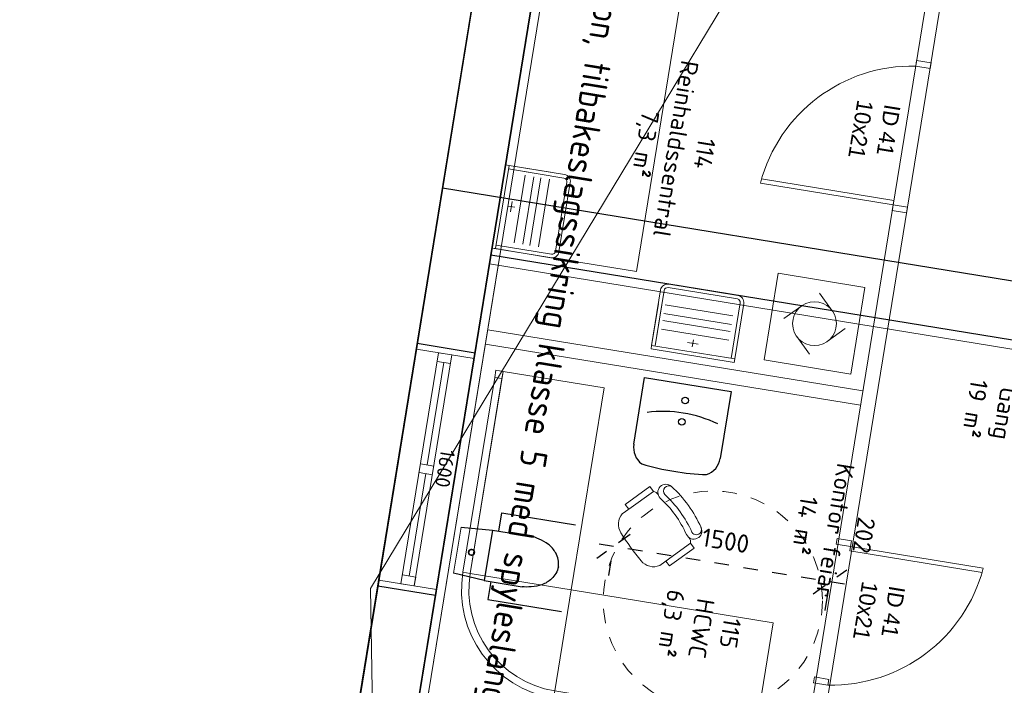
# Model space of a CAD drawing. Header units: metres. Extents: x 0 to 385757, y 0 to 6885278.
# Tile 61 of 108: x 308668.22 to 308674.96, y 6884465.52 to 6884470.07. Entities that reach past the tile are written whole.
import ezdxf
from ezdxf import colors
from ezdxf.entities.mleader import LeaderData, LeaderLine
from ezdxf.math import Vec2, Vec3

# ---------------------------------------------------------------- set-up
doc = ezdxf.new("R2010")
doc.units = ezdxf.units.M
doc.linetypes.add('HIDDEN', pattern=[0.375, 0.25, -0.125])
for name, color, linetype in [('1', 1, 'Continuous'), ('A315S', 150, 'Continuous'), ('Tekst', 250, 'Continuous')]:
    doc.layers.add(name, color=color, linetype=linetype)
for name, color, linetype, lineweight in [('315-Utstyr for sanitærinstallasjoner', 150, 'Continuous', 9), ('_Hjelpelinjer', 7, 'Continuous', 0), ('Doors', 5, 'Continuous', 20), ('Fittings_ Innréttingar', 8, 'Continuous', 15), ('inside wall', 1, 'Continuous', 20), ('K--DI---Høydekurve-KURVE', 8, 'Continuous', 9), ('Kvitevarer 2', 8, 'Continuous', 9), ('Skjulte linjer', 5, 'HIDDEN', 18), ('Windows', 7, 'Continuous', 20)]:
    doc.layers.add(name, color=color, linetype=linetype, lineweight=lineweight)
doc.layers.add('_Tiltak', color=1, linetype='Continuous', lineweight=0, true_color=0xff0000)
doc.styles.get("Standard").update_dxf_attribs({"font": 'isocpeur.ttf'})
doc.dimstyles.new('Civil Tools', dxfattribs={"dimtxt": 2.5, "dimasz": 3, "dimexe": 0, "dimexo": 0, "dimgap": 2, "dimtad": 1, "dimdec": 0, "dimzin": 0, "dimdsep": 46, "dimtxsty": 'Standard', "dimblk1": 'OBLIQUE', "dimblk2": 'OBLIQUE', "dimsah": 1, "dimtsz": 1.5, "dimcen": 4, "dimadec": 0, "dimazin": 0, "dimtfac": 1, "dimtdec": 4, "dimtix": 1, "dimtmove": 0, "dimatfit": 3, "dimfxl": 1, "dimtolj": 1, "dimtzin": 0, "dimarcsym": 0})
doc.dimstyles.new('GEIR', dxfattribs={"dimscale": 100, "dimtxt": 1.25, "dimasz": 2, "dimexe": 1, "dimexo": 2, "dimgap": 1, "dimtad": 1, "dimdec": 0, "dimzin": 0, "dimdsep": 46, "dimtxsty": 'Standard', "dimblk1": 'OBLIQUE', "dimblk2": 'OBLIQUE', "dimsah": 1, "dimcen": -2.5, "dimdle": 1, "dimclrd": 256, "dimclre": 256, "dimclrt": 256, "dimadec": 1, "dimazin": 0, "dimtfac": 1, "dimtdec": 0, "dimtmove": 2, "dimatfit": 3, "dimldrblk": 'OBLIQUE', "dimfxl": 1, "dimtolj": 1, "dimtzin": 0, "dimarcsym": 0})

# ---------------------------------------------------------------- blocks, each defined once
blk = doc.blocks.new('_Oblique')
at = {"color": 0, "linetype": 'ByBlock', "lineweight": -2}
blk.add_line((-0.5, -0.5), (0.5, 0.5), dxfattribs=at)
blk = doc.blocks.new('*D128')
at = {"layer": 'Defpoints', "color": 0, "transparency": 16777216}
for p in [(61769.5, 483186.4), (61769.5, 481686.4), (61769.5, 481686.4)]:
    blk.add_point(p, dxfattribs=at)
at = {"layer": 'Skjulte linjer', "lineweight": -2, "transparency": 16777216}
for p, q in [((61769.5, 483286.4), (61769.5, 481586.4)), ((61969.5, 483186.4), (61869.5, 483186.4)), ((61969.5, 481686.4), (61869.5, 481686.4))]:
    blk.add_line(p, q, dxfattribs=at)
at = {"layer": 'Skjulte linjer', "lineweight": -2, "transparency": 16777216, "xscale": 200, "yscale": 200, "zscale": 200}
for p, rotation in [((61769.5, 483186.4), 90), ((61769.5, 481686.4), 270)]:
    blk.add_blockref('_Oblique', p, dxfattribs=dict(at, rotation=rotation))
at = {"layer": 'Skjulte linjer', "transparency": 16777216, "insert": (61607, 482436.4), "char_height": 125, "attachment_point": 5, "rotation": 90}
blk.add_mtext('\\A1;1500', dxfattribs=at)
blk = doc.blocks.new('KIT-H04')
for p, q in [((-288, 0), (288, 0)), ((-288, -24), (-288, 0)), ((288, 0), (288, -24)), ((-288, -24), (-288, -408)), ((288, -24), (-288, -24)), ((-264, -24), (-264, -408)), ((12, -60), (12, -108)), ((264, -408), (264, -24)), ((264, -24), (264, -312)), ((288, -24), (288, -312)), ((288, -408), (288, -24)), ((48, -84), (-24, -84)), ((-228, -144), (240, -144)), ((240, -204), (-228, -204)), ((-228, -252), (240, -252)), ((240, -312), (-228, -312)), ((-240, -432), (240, -432)), ((-240, -456), (240, -456))]:
    blk.add_line(p, q)
for centre, radius, start, end in [((-240, -408), 48, 180, 270), ((-240, -408), 24, 180, 270), ((240, -408), 24, 270, 0), ((240, -408), 48, 270, 0)]:
    blk.add_arc(centre, radius, start, end)
blk = doc.blocks.new('Vaskemaskin')
for p, q in [((600, 600), (0, 600)), ((0, 600), (0, 0)), ((600, 0), (600, 600)), ((406.1, 406.1), (300, 512.1)), ((193.9, 406.1), (87.9, 300)), ((406.1, 193.9), (512.1, 300)), ((193.9, 193.9), (300, 87.9)), ((0, 0), (600, 0))]:
    blk.add_line(p, q)
blk.add_circle((300, 300), 150)
blk = doc.blocks.new('Kjeller56456456')
for points in [[(6776.2, 495138.4), (28826.2, 495138.4), (28826.2, 480138.4), (6776.2, 480138.4)], [(7176.2, 494738.4), (28426.2, 494738.4), (28426.2, 480538.4), (7176.2, 480538.4)]]:
    blk.add_lwpolyline(points, close=True)
at = {"layer": '315-Utstyr for sanitærinstallasjoner'}
blk.add_lwpolyline([(7176.2, 480538.4), (12176.2, 480538.4), (12176.2, 481538.4), (7176.2, 481538.4)], close=True, dxfattribs=at)
at = {"layer": '315-Utstyr for sanitærinstallasjoner', "rotation": 180}
blk.add_blockref('KIT-H04', (11888.2, 480538.4), dxfattribs=at)
at = {"layer": '315-Utstyr for sanitærinstallasjoner', "width": 0.9}
blk.add_text('el-skap avlaupspumpestasjon, tilbakeslagssikring klasse 5 med spyleslange', height=180, dxfattribs=at).set_placement((7710, 480960))
blk = doc.blocks.new('A$C00400F56')
for p, q in [((50, 2150), (0, 2150)), ((0, 2150), (0, 2100)), ((1400, 2100), (0, 2100)), ((0, 2100), (0, 1400)), ((0, 2100), (50, 2100)), ((1400, 2150), (50, 2150)), ((50, 2150), (50, 2100)), ((50, 2100), (50, 2150)), ((50, 2100), (1400, 2100)), ((1400, 2150), (1400, 2100)), ((1400, 2100), (1400, 2150)), ((1400, 2100), (1400, 1400)), ((1400, 1400), (1400, 2100)), ((0, 1400), (1400, 1400)), ((1400, 1400), (2100, 1400)), ((1400, 0), (1400, 1400)), ((1400, 1400), (2100, 1400)), ((2100, 1400), (2100, 0)), ((2100, 1400), (2150, 1400)), ((2100, 50), (2100, 1400)), ((2100, 1400), (2150, 1400)), ((2150, 1400), (2150, 50)), ((763.2, 1129.1), (616.3, 982.1)), ((645.2, 953.2), (792.1, 1100.1)), ((830.6, 1138.6), (777.8, 1085.8)), ((616.3, 982.1), (645.2, 953.2)), ((1137.7, 829.1), (1085.6, 777)), ((1100.2, 791.6), (953.8, 645.3)), ((982.8, 616.3), (1129.7, 763.2)), ((953.8, 645.3), (982.8, 616.3)), ((2100, 50), (2150, 50)), ((2100, 0), (2100, 50)), ((2150, 50), (2100, 50)), ((2150, 50), (2150, 0)), ((2100, 0), (1400, 0)), ((2150, 0), (2100, 0))]:
    blk.add_line(p, q)
at = {"linetype": 'Continuous'}
for p, q in [((763.2, 1129.1), (792.1, 1100.1)), ((1100.6, 792.3), (1129.7, 763.2))]:
    blk.add_line(p, q, dxfattribs=at)
for centre, radius, start, end in [((1400, 1400), 750, 0, 90), ((1400, 1400), 700, 0, 90), ((1400, 1400), 700, 0, 90), ((700.1, 955.3), 54.9, 182.1618, 222.57171), ((955.9, 700.1), 54.9, 225.72261, 267.8382)]:
    blk.add_arc(centre, radius, start, end)
for centre, radius, start, end in [((887.3, 1043.7), 110.6, 49.0766, 120.83344), ((-131.5, -131.5), 1665.8, 40.9234, 49.0766), ((1043.7, 887.3), 110.6, 328.25658, 40.9234), ((637.1, 867.7), 55.3, 35.24779, 215.10116), ((625.5, 850), 36.2, 40.08724, 205.32125), ((1437.7, 1411.6), 912.7, 214.12864, 223.84333), ((1292.4, 1292.4), 836.2, 213.08993, 236.91007), ((1295.8, 1290.8), 766.3, 213.01124, 236.98876), ((1411.6, 1437.7), 912.7, 226.15667, 235.87136), ((867.7, 637), 55.3, 234.89884, 54.75221), ((855.7, 621.3), 35.2, 229.91276, 49.91276)]:
    blk.add_arc(centre, radius, start, end, dxfattribs=at)
blk = doc.blocks.new('Innedør')
at = {"layer": 'Doors', "color": 5}
for p, q in [((-256423.6, -97064.4), (-256423.6, -97024.4)), ((-256423.6, -97024.4), (-256323.6, -97024.4)), ((-256323.6, -97024.4), (-256323.6, -97064.4)), ((-256323.6, -97064.4), (-256423.6, -97064.4)), ((-257243, -97854.4), (-256423.6, -97854.4)), ((-256423.6, -97854.4), (-256423.6, -97884.4)), ((-256423.6, -97884.4), (-257243.6, -97884.4)), ((-256323.6, -97884.4), (-256423.6, -97884.4)), ((-256423.6, -97884.4), (-256423.6, -97924.4)), ((-256423.6, -97924.4), (-256323.6, -97924.4)), ((-256323.6, -97924.4), (-256323.6, -97884.4))]:
    blk.add_line(p, q, dxfattribs=at)
blk.add_arc((-256362.7, -97903.4), 881.1, 93.96337, 178.76448, dxfattribs=at)
blk = doc.blocks.new('Topetasje454466646')
for p, q in [((101447.5, 501736), (101447.5, 480138.4)), ((101847.5, 501336), (101847.5, 480538.4)), ((101447.5, 480538.4), (118447.5, 480538.4)), ((101447.5, 480138.4), (118447.5, 480138.4))]:
    blk.add_line(p, q)
at = {"layer": 'inside wall'}
for p, q in [((101907.5, 487098.1), (101907.5, 480538.4)), ((101907.5, 480598.4), (118447.5, 480598.4))]:
    blk.add_line(p, q, dxfattribs=at)
at = {"layer": 'Windows', "color": 7, "lineweight": -2}
for p, q in [((102522.4, 480138.4), (102522.4, 480538.4)), ((104202.4, 480138.4), (104202.4, 480538.4))]:
    blk.add_line(p, q, dxfattribs=at)
at = {"layer": 'Windows'}
for p, q in [((102522.4, 480538.4), (104202.4, 480538.4)), ((102562.4, 480138.4), (102562.4, 480538.4)), ((104162.4, 480138.4), (104162.4, 480538.4)), ((104162.4, 480384.4), (102562.4, 480384.4)), ((102562.4, 480384.4), (102562.4, 480292.4)), ((102622.9, 480384.4), (102622.9, 480292.4)), ((103332.2, 480384.4), (103332.2, 480292.4)), ((103392.7, 480292.4), (103392.7, 480384.4)), ((104101.9, 480384.4), (104101.9, 480292.4)), ((104162.4, 480384.4), (104101.9, 480384.4)), ((104101.9, 480384.4), (104162.4, 480384.4)), ((104162.4, 480292.4), (104162.4, 480384.4)), ((103332.2, 480338.4), (102622.9, 480338.4)), ((104101.9, 480338.4), (103392.7, 480338.4)), ((102562.4, 480292.4), (104162.4, 480292.4)), ((102522.4, 480138.4), (104202.4, 480138.4))]:
    blk.add_line(p, q, dxfattribs=at)
at = {"layer": 'Doors', "xscale": -1, "rotation": 180}
blk.add_blockref('Innedør', (361241, 387304.1), dxfattribs=at)
at = {"layer": 'Fittings_ Innréttingar', "xscale": -1, "rotation": 180}
blk.add_blockref('A$C00400F56', (102617.4, 482848.4), dxfattribs=at)
at = {"layer": 'Tekst', "insert": (102751.2, 483425.4), "char_height": 120, "attachment_point": 1}
blk.add_mtext_dynamic_manual_height_columns('\\pxqc;202\\PKontor feiar\\P14 m{\\H1.08333x;²}', width=1149.987, gutter_width=500, heights=[0], dxfattribs=at)
at = {"layer": 'Windows', "insert": (103207.4, 480513.4), "char_height": 100, "attachment_point": 1}
blk.add_mtext_dynamic_manual_height_columns('1600', width=10, gutter_width=500, heights=[0], dxfattribs=at)
blk = doc.blocks.new('*D137')
at = {"layer": '_Hjelpelinjer', "color": 0, "linetype": 'Continuous', "lineweight": -2, "transparency": 16777216}
for p, q in [((308693.2273, 6884473.6305), (308693.2273, 6884475.4555)), ((308693.5633, 6884473.0305), (308693.2273, 6884473.6305)), ((308693.5633, 6884472.4034), (308693.5633, 6884473.0305))]:
    blk.add_line(p, q, dxfattribs=at)
at = {"layer": 'Defpoints', "color": 0, "linetype": 'Continuous', "transparency": 16777216}
for p in [(308693.2273, 6884474.2305), (308693.5633, 6884472.4034), (0, 0)]:
    blk.add_point(p, dxfattribs=at)
at = {"layer": '_Hjelpelinjer', "color": 0, "linetype": 'Continuous', "transparency": 16777216, "insert": (308692.9023, 6884474.943), "char_height": 0.25, "attachment_point": 5, "rotation": 90}
blk.add_mtext('\\A1;308694', dxfattribs=at)
blk = doc.blocks.new('*D141')
at = {"layer": '_Hjelpelinjer', "color": 0, "linetype": 'Continuous', "lineweight": -2, "transparency": 16777216}
for p, q in [((308672.5269, 6884476.7765), (308672.5269, 6884478.5765)), ((308672.2466, 6884476.4752), (308672.5269, 6884476.7765)), ((308672.2466, 6884475.8752), (308672.2466, 6884476.4752))]:
    blk.add_line(p, q, dxfattribs=at)
at = {"layer": 'Defpoints', "color": 0, "linetype": 'Continuous', "transparency": 16777216}
for p in [(308672.5269, 6884477.3765), (308672.2466, 6884475.8752), (0, 0)]:
    blk.add_point(p, dxfattribs=at)
at = {"layer": '_Hjelpelinjer', "color": 0, "linetype": 'Continuous', "transparency": 16777216, "insert": (308672.2019, 6884478.0765), "char_height": 0.25, "attachment_point": 5, "rotation": 90}
blk.add_mtext('\\A1;308672', dxfattribs=at)
blk = doc.blocks.new('1Etasje')
for p, q in [((54889.2, 480538.4), (76539.2, 480538.4)), ((54489.2, 480138.4), (76539.2, 480138.4))]:
    blk.add_line(p, q)
at = {"layer": 'A315S', "ltscale": 2}
for p, q in [((60594.5, 482310.4), (61057.2, 482310.4)), ((60594.5, 481710.4), (60594.5, 482310.4)), ((61057.6, 481710.4), (60594.5, 481710.4)), ((61665.8, 480895.6), (61665.8, 481406.4)), ((62265.8, 480895.6), (62265.8, 481406.4)), ((61791.4, 480851.4), (61791.4, 481112.7)), ((62141.2, 480851.4), (62141.2, 481112.7)), ((61791.4, 480895.6), (61665.8, 480895.6)), ((62141.2, 480895.6), (62265.8, 480895.6)), ((61791.4, 480851.4), (62141.2, 480851.4)), ((61805.8, 480636.4), (61791.4, 480851.4)), ((62141.2, 480851.4), (62125.8, 480636.4))]:
    blk.add_line(p, q, dxfattribs=at)
at = {"layer": 'A315S'}
for centre in [(60705.1, 482010.4), (60852.2, 482010.4)]:
    blk.add_circle(centre, 22.5, dxfattribs=at)
at = {"layer": 'A315S', "ltscale": 2}
blk.add_circle((61964.8, 480733.9), 20, dxfattribs=at)
for centre, radius, start, end in [((61057.2, 482170.4), 140, 27.77631, 90), ((59787.6, 482041.6), 1407, 358.75599, 7.93062), ((59787.6, 481980.5), 1407, 352.06938, 1.24401), ((61057.2, 481851.6), 140, 270, 332.22369), ((61964.8, 480733.9), 20, 0, 180), ((61964.8, 480733.9), 20, 180, 0)]:
    blk.add_arc(centre, radius, start, end, dxfattribs=at)
at = {"layer": 'A315S'}
blk.add_arc((61664, 482011), 872, 163.64404, 196.35596, dxfattribs=at)
at = {"layer": 'A315S', "ltscale": 2}
for points in [[(61966.3, 481336.4), (61965.8, 481336.4), (61933.5, 481335.4), (61876.4, 481312), (61822.9, 481247.6), (61800.2, 481179.3), (61791.4, 481133.9), (61791.4, 481112.7)], [(61966.3, 481336.4), (61966.8, 481336.4), (61999.1, 481335.4), (62056.2, 481312), (62109.7, 481247.6), (62132.4, 481179.3), (62141.2, 481133.9), (62141.2, 481112.7)]]:
    blk.add_open_spline(points, degree=3, knots=[311.558662, 311.558662, 311.558662, 311.558662, 313.111189, 407.645373, 484.128037, 557.815825, 621.542482, 621.542482, 621.542482, 621.542482], dxfattribs=at)
at = {"layer": 'Doors', "color": 5}
for p, q in [((61509, 483286.4), (61509, 484206.4)), ((61539, 484203), (61539, 483286.4)), ((58155.3, 483298.4), (58195.3, 483298.4)), ((58155.3, 483298.4), (58155.3, 483198.4)), ((58195.3, 483298.4), (58195.3, 483198.4)), ((59195.3, 483298.4), (59155.3, 483298.4)), ((59155.3, 483298.4), (59155.3, 483198.4)), ((59195.3, 483198.4), (59195.3, 483298.4)), ((59195.3, 483298.4), (59195.3, 483198.4)), ((61469, 483286.4), (61469, 483186.4)), ((61509, 483286.4), (61469, 483286.4)), ((61469, 483186.4), (61469, 483286.4)), ((61539, 483286.4), (61509, 483286.4)), ((61509, 483186.4), (61509, 483286.4)), ((62429, 483186.4), (62429, 483286.4)), ((62429, 483286.4), (62469, 483286.4)), ((62469, 483186.4), (62469, 483286.4)), ((58195.3, 483198.4), (58155.3, 483198.4)), ((59125.3, 482281.8), (59125.3, 483198.4)), ((59125.3, 483198.4), (59155.3, 483198.4)), ((59155.3, 483198.4), (59155.3, 482278.4)), ((59155.3, 483198.4), (59195.3, 483198.4)), ((61469, 483186.4), (61509, 483186.4)), ((62469, 483186.4), (62429, 483186.4))]:
    blk.add_line(p, q, dxfattribs=at)
for centre, start, end in [((61405.2, 483137.2), 7.98257, 84.45519), ((59259.1, 483347.6), 187.98257, 264.45519)]:
    blk.add_arc(centre, 1074.2, start, end, dxfattribs=at)
at = {"layer": 'inside wall'}
for p, q in [((54949.2, 483298.4), (62969, 483298.4)), ((57549.2, 483198.4), (62969, 483198.4)), ((60444.5, 483198.4), (60444.5, 480598.4)), ((60544.5, 483198.4), (60544.5, 480598.4)), ((54949.2, 480598.4), (76139.2, 480598.4))]:
    blk.add_line(p, q, dxfattribs=at)
at = {"layer": 'Skjulte linjer'}
blk.add_circle((62025.8, 482416.4), 750, dxfattribs=at)
at = {"layer": 'Windows', "ltscale": 2}
blk.add_line((61805.8, 480636.4), (62125.8, 480636.4), dxfattribs=at)
at = {"layer": '315-Utstyr for sanitærinstallasjoner', "rotation": 270}
blk.add_blockref('KIT-H04', (60394.5, 482010.4), dxfattribs=at)
at = {"layer": 'Kvitevarer 2', "color": 3, "rotation": 180}
blk.add_blockref('Vaskemaskin', (60344.5, 483098.4), dxfattribs=at)
at = {"layer": 'Doors', "color": 5, "char_height": 110, "attachment_point": 1}
for s, insert, width in [('\\fComic Sans MS|b0|i0;ID 41', (61726, 483701.8), 444.552), ('\\fComic Sans MS|b0|i0;10x21', (61726, 483513.5), 286.702), ('\\fComic Sans MS|b0|i0;ID 41', (58482, 483140.8), 444.552), ('\\fComic Sans MS|b0|i0;10x21', (58482, 482952.4), 286.702)]:
    blk.add_mtext(s, dxfattribs=dict(at, insert=insert, width=width))
at = {"layer": 'Tekst', "char_height": 120, "attachment_point": 1}
for s, width, insert in [('\\pxqc;112\\PGang\\P19 m{\\H1.08333x;²}', 944.444, (59970, 484445.4)), ('\\pxqc;115\\PHCWC\\P6,3 m{\\H1.08333x;²}', 788.826, (61831.1, 482630)), ('\\pxqc;114\\PReinhaldssentral\\P7,3 m{\\H1.08333x;²}', 1456.87, (58290, 481930))]:
    blk.add_mtext_dynamic_manual_height_columns(s, width=width, gutter_width=500, heights=[0], dxfattribs=dict(at, insert=insert))
at = {"layer": 'Skjulte linjer'}
dim = blk.add_linear_dim(base=(61769.5, 481686.4), p1=(61769.5, 483186.4), p2=(61769.5, 481686.4), angle=270, dimstyle='GEIR', dxfattribs=at)
dim.commit()
dim.dimension.update_dxf_attribs({"geometry": '*D128', "text_midpoint": (61607, 482436.4)})

msp = doc.modelspace()

# ---------------------------------------------------------------- linework, layer by layer
at = {"layer": 'K--DI---Høydekurve-KURVE', "elevation": 2, "flags": 128}
msp.add_lwpolyline([(308689.86, 6884449.28), (308689.63, 6884449.56), (308687.9, 6884450.23), (308686.43, 6884449.89), (308684.88, 6884449.87), (308684.37, 6884450.77), (308678.05, 6884451.61), (308676.75, 6884452.28), (308670.7, 6884461.34), (308670.62, 6884466.18), (308675.06, 6884473.52), (308675.46, 6884474.69), (308675.52, 6884475.45), (308674.52, 6884476.4), (308673.96, 6884477.27), (308673.83, 6884478.81), (308673.23, 6884480.61), (308673.02, 6884482.52)], dxfattribs=at)

# ---------------------------------------------------------------- block references
at = {"layer": '1', "color": 253}
for name, p, xscale, yscale, zscale, rotation in [('1Etasje', (308206.7897, 6884604.8634, 5.05), 0.0009999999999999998, 0.0009999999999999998, 0.0009999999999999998, 260.7496424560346), ('Topetasje454466646', (308213.5263, 6884646.2268, 8.85), 0.001, 0.001, 0.001, 260.7496424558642)]:
    msp.add_blockref(name, p, dxfattribs=dict(at, xscale=xscale, yscale=yscale, zscale=zscale, rotation=rotation))
at = {"layer": '1', "xscale": 0.0009999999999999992, "yscale": 0.0009999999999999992, "zscale": 0.0009999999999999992, "rotation": 260.7496426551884}
msp.add_blockref('Kjeller56456456', (308199.1199, 6884557.7709, 1.75), dxfattribs=at)

# ---------------------------------------------------------------- dimensions: what is measured, and where the dimension line sits
at = {"layer": '_Hjelpelinjer', "linetype": 'Continuous'}
for feature_location, offset, picture, middle in [((308672.2466, 6884475.8752), (0.2804, 1.5012), '*D141', (308672.2019, 6884478.0765)), ((308693.5633, 6884472.4034), (-0.336, 1.827), '*D137', (308692.9023, 6884474.943))]:
    dim = msp.add_ordinate_dim(feature_location=feature_location, offset=offset, dtype=1, origin=(0, 0), dimstyle='Civil Tools', override={"dimscale": 0.1}, dxfattribs=at)
    dim.commit()
    dim.dimension.update_dxf_attribs({"geometry": picture, "text_midpoint": middle})

# ---------------------------------------------------------------- leaders
at = {"layer": '_Tiltak', "linetype": 'Continuous'}
ml = msp.add_multileader_mtext('Standard', dxfattribs=at)
ml.set_content('Olje avskiller', color=256)
ml.set_leader_properties()
ml.build(insert=Vec2(0, 0))
ml.multileader.update_dxf_attribs({"text_left_attachment_type": 6, "text_right_attachment_type": 5, "dogleg_length": 2, "arrow_head_size": 1})
ctx = ml.context
ctx.base_point, ctx.char_height, ctx.arrow_head_size, ctx.landing_gap_size, ctx.plane_origin = Vec3(308655.6187, 6884466.9334, 5.2638), 1, 1, 1, Vec3(308669.6605, 6884473.9878, 5.2638)
ctx.left_attachment, ctx.right_attachment, ctx.text_align_type = 6, 5, 2
notes = []
notes.append((ctx, [(1, (1, 1, 0), (308664.6187, 6884465.2667, 5.2638), (-1, 0), 2, [(0, [(308669.6605, 6884473.9878, 5.2638)], 0, [])])]))
ctx.mtext.insert, ctx.mtext.width, ctx.mtext.alignment, ctx.mtext.flow_direction = Vec3(308661.6187, 6884468.1334, 5.2638), 0.134511, 3, 5
for ctx, leaders in notes:
    for number, flags, end, landing, length, lines in leaders:
        leader = LeaderData()
        leader.index, (leader.has_last_leader_line, leader.has_dogleg_vector, leader.attachment_direction) = number, flags
        leader.last_leader_point, leader.dogleg_vector, leader.dogleg_length = Vec3(end), Vec3(landing), length
        for number, points, colour, breaks in lines:
            line = LeaderLine()
            line.index, line.vertices, line.color, line.breaks = number, Vec3.list(points), colors.encode_raw_color(colour), breaks
            leader.lines.append(line)
        ctx.leaders.append(leader)

doc.saveas('drawing.dxf')
